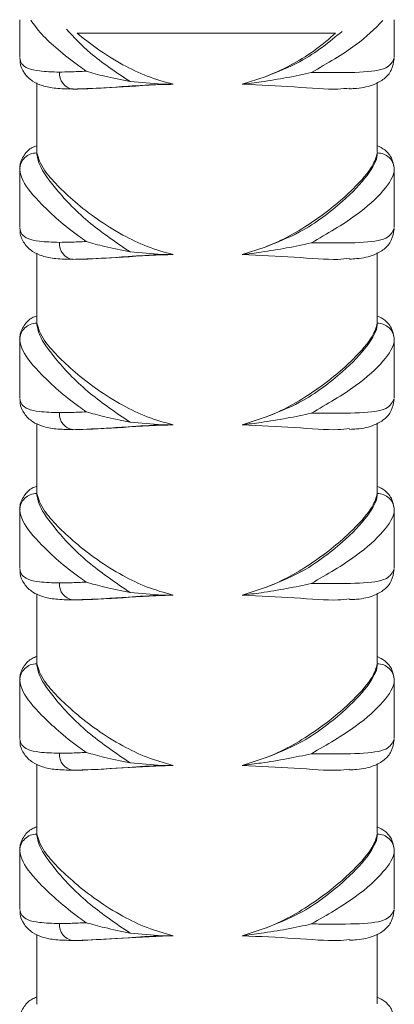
# Model space of a CAD drawing. Header units: millimetres. Extents: x 0 to 210, y 0 to 297.
# Tile 15 of 17: x 123.14 to 130.47, y 205.03 to 224.31. Entities that reach past the tile are written whole.
import ezdxf

# ---------------------------------------------------------------- set-up
doc = ezdxf.new("R2010")
doc.units = ezdxf.units.MM

msp = doc.modelspace()

# ---------------------------------------------------------------- linework, layer by layer
at = {"color": 7, "linetype": 'Continuous', "lineweight": 15}
for p, q in [((123.14, 224.305), (123.14, 223.571)), ((130.473, 223.569), (130.473, 224.305)), ((127.496, 223.041), (127.948, 223.189)), ((123.473, 223.067), (123.473, 221.701)), ((125.299, 223.094), (125.926, 223.042)), ((126.143, 223.042), (125.926, 223.042)), ((130.14, 221.707), (130.14, 223.074)), ((123.14, 221.36), (123.14, 220.237)), ((130.473, 220.235), (130.473, 221.363)), ((123.473, 219.734), (123.473, 218.368)), ((125.299, 219.76), (125.926, 219.708)), ((127.496, 219.707), (127.948, 219.856)), ((130.14, 218.374), (130.14, 219.741)), ((126.143, 219.708), (125.926, 219.708)), ((123.14, 218.027), (123.14, 216.904)), ((130.473, 216.902), (130.473, 218.029)), ((127.496, 216.374), (127.948, 216.523)), ((123.473, 216.401), (123.473, 215.035)), ((125.299, 216.427), (125.926, 216.375)), ((126.143, 216.375), (125.926, 216.375)), ((130.14, 215.04), (130.14, 216.407)), ((123.14, 214.694), (123.14, 213.571)), ((130.473, 213.569), (130.473, 214.696)), ((127.496, 213.041), (127.948, 213.189)), ((123.473, 213.067), (123.473, 211.701)), ((125.299, 213.094), (125.926, 213.042)), ((126.143, 213.042), (125.926, 213.042)), ((130.14, 211.707), (130.14, 213.074)), ((123.14, 211.36), (123.14, 210.237)), ((130.473, 210.235), (130.473, 211.363)), ((123.473, 209.734), (123.473, 208.368)), ((125.299, 209.76), (125.926, 209.708)), ((126.143, 209.708), (125.926, 209.708)), ((127.496, 209.707), (127.948, 209.856)), ((130.14, 208.374), (130.14, 209.741)), ((123.14, 208.027), (123.14, 206.904)), ((130.473, 206.902), (130.473, 208.029)), ((125.299, 206.427), (125.926, 206.375)), ((127.496, 206.374), (127.948, 206.523)), ((123.473, 206.401), (123.473, 205.035)), ((126.143, 206.375), (125.926, 206.375)), ((130.14, 205.04), (130.14, 206.407))]:
    msp.add_line(p, q, dxfattribs=at)
for centre, radius, start, end in [((124.223, 223.249), 0.304, 174.0214, 262.3965), ((123.467, 221.37), 0.327, 88.8324, 179.2386), ((130.146, 221.37), 0.327, 0.7441, 91.1869), ((124.223, 219.915), 0.304, 174.0214, 262.3965), ((123.467, 218.037), 0.327, 88.8324, 179.2386), ((130.146, 218.036), 0.327, 0.7441, 91.1869), ((124.223, 216.582), 0.304, 174.0214, 262.3965), ((123.467, 214.703), 0.327, 88.8324, 179.2386), ((130.146, 214.703), 0.327, 0.7441, 91.1869), ((124.223, 213.249), 0.304, 174.0214, 262.3965), ((123.467, 211.37), 0.327, 88.8324, 179.2386), ((130.146, 211.37), 0.327, 0.7441, 91.1869), ((124.223, 209.915), 0.304, 174.0214, 262.3965), ((123.467, 208.037), 0.327, 88.8324, 179.2386), ((130.146, 208.036), 0.327, 0.7441, 91.1869), ((124.223, 206.582), 0.304, 174.0214, 262.3965)]:
    msp.add_arc(centre, radius, start, end, dxfattribs=at)
at = {"color": 8, "linetype": 'Continuous', "lineweight": 15}
for points, knots in [([(124.442, 223.297), (124.394, 223.331), (124.049, 223.576), (123.606, 223.952), (123.42, 224.208), (123.356, 224.297)], [0, 0, 0, 0, 0.096017, 0.687776, 1, 1, 1, 1]), ([(130.249, 224.288), (130.091, 224.128), (129.763, 223.797), (129.161, 223.451), (128.85, 223.272)], [0, 0, 0, 0, 0.483617, 1, 1, 1, 1]), ([(124.057, 224.119), (124.2, 223.963), (124.516, 223.62), (125.022, 223.279), (125.299, 223.094)], [0, 0, 0, 0, 0.454273, 1, 1, 1, 1]), ([(127.948, 223.189), (128.18, 223.281), (128.595, 223.445), (129.085, 223.771), (129.327, 223.974), (129.45, 224.076)], [0, 0, 0, 0, 0.3850394, 0.689352, 1, 1, 1, 1])]:
    msp.add_open_spline(points, degree=3, knots=knots, dxfattribs=at)
at = {"color": 7, "linetype": 'Continuous', "lineweight": 15}
for points, knots in [([(126.143, 223.042), (125.971, 223.09), (125.62, 223.189), (125.122, 223.436), (124.653, 223.727), (124.39, 223.94), (124.263, 224.043)], [0, 0, 0, 0, 0.224502, 0.457488, 0.737032, 1, 1, 1, 1]), ([(124.263, 224.043), (124.281, 224.043), (124.495, 224.042), (125.185, 224.042), (126.234, 224.041), (127.389, 224.041), (128.435, 224.041), (129.111, 224.042), (129.314, 224.042), (129.321, 224.042)], [0, 0, 0, 0, 0.018908, 0.213656, 0.408419, 0.603204, 0.797989, 0.992775, 1, 1, 1, 1]), ([(129.321, 224.042), (129.199, 223.934), (128.861, 223.638), (128.332, 223.34), (127.965, 223.196), (127.948, 223.189)], [0, 0, 0, 0, 0.35223, 0.970186, 1, 1, 1, 1]), ([(123.14, 223.556), (123.15, 223.516), (123.18, 223.389), (123.424, 223.294), (123.78, 223.284), (123.92, 223.28)], [0, 0, 0, 0, 0.21905, 0.693122, 1, 1, 1, 1]), ([(123.149, 223.536), (123.148, 223.514), (123.143, 223.422), (123.223, 223.248), (123.389, 223.092), (123.598, 223.002), (123.847, 222.954), (124.07, 222.951), (124.187, 222.949)], [0, 0, 0, 0, 0.0529883, 0.2167213, 0.3862253, 0.5555494, 0.7662063, 1, 1, 1, 1]), ([(128.85, 223.272), (128.896, 223.271), (129.254, 223.269), (129.837, 223.265), (130.367, 223.333), (130.438, 223.484), (130.473, 223.556)], [0, 0, 0, 0, 0.0474865, 0.3716175, 0.6982678, 1, 1, 1, 1]), ([(129.599, 222.953), (129.645, 222.955), (129.831, 222.964), (130.042, 223.012), (130.274, 223.133), (130.433, 223.312), (130.457, 223.463), (130.469, 223.539)], [0, 0, 0, 0, 0.104443, 0.419112, 0.621024, 0.809522, 1, 1, 1, 1]), ([(123.92, 223.28), (123.989, 223.281), (124.148, 223.283), (124.336, 223.292), (124.442, 223.297)], [0, 0, 0, 0, 0.4330728, 1, 1, 1, 1]), ([(124.442, 223.297), (124.443, 223.296), (124.554, 223.263), (124.819, 223.191), (125.129, 223.128), (125.299, 223.094)], [0, 0, 0, 0, 0.003072, 0.456156, 1, 1, 1, 1]), ([(127.496, 223.041), (127.619, 223.056), (127.914, 223.094), (128.376, 223.17), (128.697, 223.236), (128.849, 223.271), (128.85, 223.272)], [0, 0, 0, 0, 0.260406, 0.623433, 0.997641, 1, 1, 1, 1]), ([(125.926, 223.042), (125.926, 223.042), (125.696, 223.031), (125.123, 222.996), (124.543, 222.952), (124.245, 222.948), (124.182, 222.947)], [0, 0, 0, 0, 0.000009, 0.333016, 0.858956, 1, 1, 1, 1]), ([(124.182, 222.947), (124.419, 222.955), (124.91, 222.972), (125.647, 223.024), (126.074, 223.039), (126.143, 223.042)], [0, 0, 0, 0, 0.439428, 0.910032, 1, 1, 1, 1]), ([(127.496, 223.041), (127.843, 223.025), (128.545, 222.994), (129.278, 222.929), (129.526, 222.959), (129.599, 222.968)], [0, 0, 0, 0, 0.408346, 0.826515, 1, 1, 1, 1]), ([(123.473, 221.839), (123.443, 221.828), (123.35, 221.796), (123.214, 221.661), (123.138, 221.489), (123.145, 221.4), (123.147, 221.382)], [0, 0, 0, 0, 0.1727479, 0.5253829, 0.9052037, 1, 1, 1, 1]), ([(130.461, 221.422), (130.454, 221.475), (130.436, 221.603), (130.303, 221.762), (130.19, 221.815), (130.14, 221.838)], [0, 0, 0, 0, 0.280535, 0.681711, 1, 1, 1, 1]), ([(123.473, 221.697), (123.484, 221.623), (123.513, 221.437), (123.851, 220.968), (124.441, 220.344), (125.028, 219.945), (125.299, 219.76)], [0, 0, 0, 0, 0.1748882, 0.441937, 0.7425757, 1, 1, 1, 1]), ([(126.143, 219.708), (125.971, 219.757), (125.62, 219.856), (125.121, 220.102), (124.642, 220.402), (124.213, 220.739), (123.865, 221.065), (123.561, 221.416), (123.506, 221.592), (123.473, 221.697)], [0, 0, 0, 0, 0.1111844, 0.2265702, 0.365014, 0.5074359, 0.6472536, 0.7913981, 1, 1, 1, 1]), ([(127.948, 219.856), (128.181, 219.948), (128.596, 220.112), (129.083, 220.438), (129.562, 220.825), (129.988, 221.276), (130.14, 221.573), (130.139, 221.684), (130.139, 221.696)], [0, 0, 0, 0, 0.17711, 0.317087, 0.461064, 0.713407, 0.969365, 1, 1, 1, 1]), ([(130.139, 221.696), (130.117, 221.616), (130.066, 221.429), (129.671, 220.97), (128.991, 220.394), (128.332, 220.007), (127.965, 219.863), (127.948, 219.856)], [0, 0, 0, 0, 0.184554, 0.429543, 0.717066, 0.986978, 1, 1, 1, 1]), ([(124.442, 219.963), (124.394, 219.998), (124.048, 220.243), (123.552, 220.681), (123.184, 221.129), (123.152, 221.305), (123.14, 221.374)], [0, 0, 0, 0, 0.061671, 0.441752, 0.779163, 1, 1, 1, 1]), ([(130.473, 221.374), (130.473, 221.363), (130.473, 221.257), (130.302, 220.976), (129.751, 220.46), (129.157, 220.116), (128.85, 219.938)], [0, 0, 0, 0, 0.037974, 0.354526, 0.667152, 1, 1, 1, 1]), ([(123.14, 220.223), (123.15, 220.183), (123.18, 220.056), (123.424, 219.961), (123.78, 219.951), (123.92, 219.947)], [0, 0, 0, 0, 0.21905, 0.693122, 1, 1, 1, 1]), ([(123.149, 220.203), (123.148, 220.18), (123.143, 220.089), (123.223, 219.914), (123.389, 219.758), (123.598, 219.669), (123.847, 219.62), (124.07, 219.617), (124.187, 219.616)], [0, 0, 0, 0, 0.052988, 0.216721, 0.386225, 0.555549, 0.766206, 1, 1, 1, 1]), ([(128.85, 219.938), (128.896, 219.938), (129.254, 219.935), (129.837, 219.932), (130.367, 219.999), (130.438, 220.15), (130.473, 220.223)], [0, 0, 0, 0, 0.0474865, 0.3716175, 0.6982678, 1, 1, 1, 1]), ([(129.599, 219.619), (129.645, 219.622), (129.831, 219.631), (130.042, 219.679), (130.274, 219.8), (130.433, 219.979), (130.457, 220.13), (130.469, 220.206)], [0, 0, 0, 0, 0.104443, 0.419112, 0.621024, 0.809522, 1, 1, 1, 1]), ([(123.92, 219.947), (123.989, 219.948), (124.148, 219.949), (124.336, 219.958), (124.442, 219.963)], [0, 0, 0, 0, 0.4330728, 1, 1, 1, 1]), ([(124.442, 219.963), (124.443, 219.963), (124.554, 219.93), (124.819, 219.858), (125.129, 219.795), (125.299, 219.76)], [0, 0, 0, 0, 0.003072, 0.456156, 1, 1, 1, 1]), ([(127.496, 219.707), (127.619, 219.723), (127.914, 219.76), (128.376, 219.836), (128.697, 219.903), (128.849, 219.938), (128.85, 219.938)], [0, 0, 0, 0, 0.260406, 0.623433, 0.997641, 1, 1, 1, 1]), ([(125.926, 219.708), (125.926, 219.708), (125.696, 219.698), (125.123, 219.663), (124.543, 219.618), (124.245, 219.615), (124.182, 219.614)], [0, 0, 0, 0, 0.000009, 0.333016, 0.858956, 1, 1, 1, 1]), ([(124.182, 219.614), (124.419, 219.622), (124.91, 219.639), (125.647, 219.691), (126.074, 219.706), (126.143, 219.708)], [0, 0, 0, 0, 0.439428, 0.910032, 1, 1, 1, 1]), ([(127.496, 219.707), (127.843, 219.692), (128.545, 219.661), (129.278, 219.596), (129.526, 219.626), (129.599, 219.635)], [0, 0, 0, 0, 0.408346, 0.826515, 1, 1, 1, 1]), ([(123.473, 218.505), (123.443, 218.495), (123.35, 218.462), (123.214, 218.327), (123.138, 218.156), (123.145, 218.066), (123.147, 218.048)], [0, 0, 0, 0, 0.172748, 0.525383, 0.905204, 1, 1, 1, 1]), ([(130.461, 218.089), (130.454, 218.142), (130.436, 218.27), (130.303, 218.429), (130.19, 218.481), (130.14, 218.505)], [0, 0, 0, 0, 0.280535, 0.681711, 1, 1, 1, 1]), ([(123.473, 218.363), (123.484, 218.29), (123.513, 218.104), (123.851, 217.635), (124.441, 217.011), (125.028, 216.611), (125.299, 216.427)], [0, 0, 0, 0, 0.1748882, 0.441937, 0.7425757, 1, 1, 1, 1]), ([(126.143, 216.375), (125.971, 216.423), (125.62, 216.522), (125.121, 216.769), (124.642, 217.069), (124.213, 217.406), (123.865, 217.731), (123.561, 218.082), (123.506, 218.259), (123.473, 218.363)], [0, 0, 0, 0, 0.111184, 0.22657, 0.365014, 0.507436, 0.647254, 0.791398, 1, 1, 1, 1]), ([(127.948, 216.523), (128.181, 216.614), (128.596, 216.778), (129.083, 217.104), (129.562, 217.492), (129.988, 217.942), (130.14, 218.239), (130.139, 218.351), (130.139, 218.363)], [0, 0, 0, 0, 0.17711, 0.317087, 0.461064, 0.713407, 0.969365, 1, 1, 1, 1]), ([(130.139, 218.363), (130.117, 218.283), (130.066, 218.096), (129.671, 217.636), (128.991, 217.06), (128.332, 216.673), (127.965, 216.529), (127.948, 216.523)], [0, 0, 0, 0, 0.184554, 0.429543, 0.717066, 0.986978, 1, 1, 1, 1]), ([(124.442, 216.63), (124.394, 216.664), (124.048, 216.91), (123.552, 217.347), (123.184, 217.796), (123.152, 217.971), (123.14, 218.041)], [0, 0, 0, 0, 0.061671, 0.441752, 0.779163, 1, 1, 1, 1]), ([(130.473, 218.041), (130.473, 218.029), (130.473, 217.924), (130.302, 217.642), (129.751, 217.126), (129.157, 216.782), (128.85, 216.605)], [0, 0, 0, 0, 0.037974, 0.354526, 0.667152, 1, 1, 1, 1]), ([(123.14, 216.889), (123.15, 216.849), (123.18, 216.723), (123.424, 216.627), (123.78, 216.618), (123.92, 216.614)], [0, 0, 0, 0, 0.21905, 0.693122, 1, 1, 1, 1]), ([(123.149, 216.87), (123.148, 216.847), (123.143, 216.755), (123.223, 216.581), (123.389, 216.425), (123.598, 216.336), (123.847, 216.287), (124.07, 216.284), (124.187, 216.283)], [0, 0, 0, 0, 0.0529883, 0.2167213, 0.3862253, 0.5555494, 0.7662063, 1, 1, 1, 1]), ([(128.85, 216.605), (128.896, 216.605), (129.254, 216.602), (129.837, 216.598), (130.367, 216.666), (130.438, 216.817), (130.473, 216.89)], [0, 0, 0, 0, 0.0474865, 0.3716175, 0.6982678, 1, 1, 1, 1]), ([(129.599, 216.286), (129.645, 216.288), (129.831, 216.297), (130.042, 216.345), (130.274, 216.467), (130.433, 216.645), (130.457, 216.796), (130.469, 216.872)], [0, 0, 0, 0, 0.104443, 0.419112, 0.621024, 0.809522, 1, 1, 1, 1]), ([(123.92, 216.614), (123.989, 216.614), (124.148, 216.616), (124.336, 216.625), (124.442, 216.63)], [0, 0, 0, 0, 0.4330728, 1, 1, 1, 1]), ([(124.442, 216.63), (124.443, 216.63), (124.554, 216.597), (124.819, 216.525), (125.129, 216.462), (125.299, 216.427)], [0, 0, 0, 0, 0.003072, 0.456156, 1, 1, 1, 1]), ([(127.496, 216.374), (127.619, 216.39), (127.914, 216.427), (128.376, 216.503), (128.697, 216.569), (128.849, 216.605), (128.85, 216.605)], [0, 0, 0, 0, 0.260406, 0.623433, 0.997641, 1, 1, 1, 1]), ([(125.926, 216.375), (125.926, 216.375), (125.696, 216.365), (125.123, 216.329), (124.543, 216.285), (124.245, 216.281), (124.182, 216.28)], [0, 0, 0, 0, 0.000009, 0.333016, 0.858956, 1, 1, 1, 1]), ([(124.182, 216.28), (124.419, 216.289), (124.91, 216.306), (125.647, 216.358), (126.074, 216.373), (126.143, 216.375)], [0, 0, 0, 0, 0.439428, 0.910032, 1, 1, 1, 1]), ([(127.496, 216.374), (127.843, 216.359), (128.545, 216.327), (129.278, 216.263), (129.526, 216.293), (129.599, 216.301)], [0, 0, 0, 0, 0.408346, 0.826515, 1, 1, 1, 1]), ([(123.473, 215.172), (123.443, 215.161), (123.35, 215.129), (123.214, 214.994), (123.138, 214.822), (123.145, 214.733), (123.147, 214.715)], [0, 0, 0, 0, 0.1727479, 0.5253829, 0.9052037, 1, 1, 1, 1]), ([(130.461, 214.756), (130.454, 214.808), (130.436, 214.937), (130.303, 215.095), (130.19, 215.148), (130.14, 215.171)], [0, 0, 0, 0, 0.280535, 0.681711, 1, 1, 1, 1]), ([(123.473, 215.03), (123.484, 214.956), (123.513, 214.771), (123.851, 214.301), (124.441, 213.678), (125.028, 213.278), (125.299, 213.094)], [0, 0, 0, 0, 0.1748882, 0.441937, 0.7425757, 1, 1, 1, 1]), ([(126.143, 213.042), (125.971, 213.09), (125.62, 213.189), (125.121, 213.436), (124.642, 213.736), (124.213, 214.073), (123.865, 214.398), (123.561, 214.749), (123.506, 214.925), (123.473, 215.03)], [0, 0, 0, 0, 0.1111844, 0.2265702, 0.365014, 0.5074359, 0.6472536, 0.7913981, 1, 1, 1, 1]), ([(127.948, 213.189), (128.181, 213.281), (128.596, 213.445), (129.083, 213.771), (129.562, 214.158), (129.988, 214.609), (130.14, 214.906), (130.139, 215.018), (130.139, 215.03)], [0, 0, 0, 0, 0.17711, 0.317087, 0.461064, 0.713407, 0.969365, 1, 1, 1, 1]), ([(130.139, 215.03), (130.117, 214.949), (130.066, 214.763), (129.671, 214.303), (128.991, 213.727), (128.332, 213.34), (127.965, 213.196), (127.948, 213.189)], [0, 0, 0, 0, 0.184554, 0.429543, 0.717066, 0.986978, 1, 1, 1, 1]), ([(124.442, 213.297), (124.394, 213.331), (124.048, 213.576), (123.552, 214.014), (123.184, 214.462), (123.152, 214.638), (123.14, 214.708)], [0, 0, 0, 0, 0.061671, 0.441752, 0.779163, 1, 1, 1, 1]), ([(130.473, 214.707), (130.473, 214.696), (130.473, 214.59), (130.302, 214.309), (129.751, 213.793), (129.157, 213.449), (128.85, 213.272)], [0, 0, 0, 0, 0.037974, 0.354526, 0.667152, 1, 1, 1, 1]), ([(123.14, 213.556), (123.15, 213.516), (123.18, 213.389), (123.424, 213.294), (123.78, 213.284), (123.92, 213.28)], [0, 0, 0, 0, 0.21905, 0.693122, 1, 1, 1, 1]), ([(128.85, 213.272), (128.896, 213.271), (129.254, 213.269), (129.837, 213.265), (130.367, 213.333), (130.438, 213.484), (130.473, 213.556)], [0, 0, 0, 0, 0.0474865, 0.3716175, 0.6982678, 1, 1, 1, 1]), ([(123.149, 213.536), (123.148, 213.514), (123.143, 213.422), (123.223, 213.248), (123.389, 213.092), (123.598, 213.002), (123.847, 212.954), (124.07, 212.951), (124.187, 212.949)], [0, 0, 0, 0, 0.052988, 0.216721, 0.386225, 0.555549, 0.766206, 1, 1, 1, 1]), ([(129.599, 212.953), (129.645, 212.955), (129.831, 212.964), (130.042, 213.012), (130.274, 213.133), (130.433, 213.312), (130.457, 213.463), (130.469, 213.539)], [0, 0, 0, 0, 0.104443, 0.419112, 0.621024, 0.809522, 1, 1, 1, 1]), ([(123.92, 213.28), (123.989, 213.281), (124.148, 213.283), (124.336, 213.292), (124.442, 213.297)], [0, 0, 0, 0, 0.4330728, 1, 1, 1, 1]), ([(124.442, 213.297), (124.443, 213.296), (124.554, 213.263), (124.819, 213.191), (125.129, 213.128), (125.299, 213.094)], [0, 0, 0, 0, 0.003072, 0.456156, 1, 1, 1, 1]), ([(127.496, 213.041), (127.619, 213.056), (127.914, 213.094), (128.376, 213.17), (128.697, 213.236), (128.849, 213.271), (128.85, 213.272)], [0, 0, 0, 0, 0.260406, 0.623433, 0.997641, 1, 1, 1, 1]), ([(125.926, 213.042), (125.926, 213.042), (125.696, 213.031), (125.123, 212.996), (124.543, 212.952), (124.245, 212.948), (124.182, 212.947)], [0, 0, 0, 0, 0.000009, 0.333016, 0.858956, 1, 1, 1, 1]), ([(124.182, 212.947), (124.419, 212.955), (124.91, 212.972), (125.647, 213.024), (126.074, 213.039), (126.143, 213.042)], [0, 0, 0, 0, 0.439428, 0.910032, 1, 1, 1, 1]), ([(127.496, 213.041), (127.843, 213.025), (128.545, 212.994), (129.278, 212.929), (129.526, 212.959), (129.599, 212.968)], [0, 0, 0, 0, 0.408346, 0.826515, 1, 1, 1, 1]), ([(123.473, 211.839), (123.443, 211.828), (123.35, 211.796), (123.214, 211.661), (123.138, 211.489), (123.145, 211.4), (123.147, 211.382)], [0, 0, 0, 0, 0.172748, 0.525383, 0.905204, 1, 1, 1, 1]), ([(130.461, 211.422), (130.454, 211.475), (130.436, 211.603), (130.303, 211.762), (130.19, 211.815), (130.14, 211.838)], [0, 0, 0, 0, 0.280535, 0.681711, 1, 1, 1, 1]), ([(123.473, 211.697), (123.484, 211.623), (123.513, 211.437), (123.851, 210.968), (124.441, 210.344), (125.028, 209.945), (125.299, 209.76)], [0, 0, 0, 0, 0.1748882, 0.441937, 0.7425757, 1, 1, 1, 1]), ([(126.143, 209.708), (125.971, 209.757), (125.62, 209.856), (125.121, 210.102), (124.642, 210.402), (124.213, 210.739), (123.865, 211.065), (123.561, 211.416), (123.506, 211.592), (123.473, 211.697)], [0, 0, 0, 0, 0.1111844, 0.2265702, 0.365014, 0.5074359, 0.6472536, 0.7913981, 1, 1, 1, 1]), ([(127.948, 209.856), (128.181, 209.948), (128.596, 210.112), (129.083, 210.438), (129.562, 210.825), (129.988, 211.276), (130.14, 211.573), (130.139, 211.684), (130.139, 211.696)], [0, 0, 0, 0, 0.17711, 0.317087, 0.461064, 0.713407, 0.969365, 1, 1, 1, 1]), ([(130.139, 211.696), (130.117, 211.616), (130.066, 211.429), (129.671, 210.97), (128.991, 210.394), (128.332, 210.007), (127.965, 209.863), (127.948, 209.856)], [0, 0, 0, 0, 0.184554, 0.429543, 0.717066, 0.986978, 1, 1, 1, 1]), ([(124.442, 209.963), (124.394, 209.998), (124.048, 210.243), (123.552, 210.681), (123.184, 211.129), (123.152, 211.305), (123.14, 211.374)], [0, 0, 0, 0, 0.061671, 0.441752, 0.779163, 1, 1, 1, 1]), ([(130.473, 211.374), (130.473, 211.363), (130.473, 211.257), (130.302, 210.976), (129.751, 210.46), (129.157, 210.116), (128.85, 209.938)], [0, 0, 0, 0, 0.037974, 0.354526, 0.667152, 1, 1, 1, 1]), ([(123.14, 210.223), (123.15, 210.183), (123.18, 210.056), (123.424, 209.961), (123.78, 209.951), (123.92, 209.947)], [0, 0, 0, 0, 0.21905, 0.693122, 1, 1, 1, 1]), ([(123.149, 210.203), (123.148, 210.18), (123.143, 210.089), (123.223, 209.914), (123.389, 209.758), (123.598, 209.669), (123.847, 209.62), (124.07, 209.617), (124.187, 209.616)], [0, 0, 0, 0, 0.052988, 0.216721, 0.386225, 0.555549, 0.766206, 1, 1, 1, 1]), ([(128.85, 209.938), (128.896, 209.938), (129.254, 209.935), (129.837, 209.932), (130.367, 209.999), (130.438, 210.15), (130.473, 210.223)], [0, 0, 0, 0, 0.0474865, 0.3716175, 0.6982678, 1, 1, 1, 1]), ([(129.599, 209.619), (129.645, 209.622), (129.831, 209.631), (130.042, 209.679), (130.274, 209.8), (130.433, 209.979), (130.457, 210.13), (130.469, 210.206)], [0, 0, 0, 0, 0.104443, 0.4191124, 0.6210239, 0.809522, 1, 1, 1, 1]), ([(123.92, 209.947), (123.989, 209.948), (124.148, 209.949), (124.336, 209.958), (124.442, 209.963)], [0, 0, 0, 0, 0.4330728, 1, 1, 1, 1]), ([(124.442, 209.963), (124.443, 209.963), (124.554, 209.93), (124.819, 209.858), (125.129, 209.795), (125.299, 209.76)], [0, 0, 0, 0, 0.003072, 0.456156, 1, 1, 1, 1]), ([(127.496, 209.707), (127.619, 209.723), (127.914, 209.76), (128.376, 209.836), (128.697, 209.903), (128.849, 209.938), (128.85, 209.938)], [0, 0, 0, 0, 0.260406, 0.623433, 0.997641, 1, 1, 1, 1]), ([(125.926, 209.708), (125.926, 209.708), (125.696, 209.698), (125.123, 209.663), (124.543, 209.618), (124.245, 209.615), (124.182, 209.614)], [0, 0, 0, 0, 0.000009, 0.333016, 0.858956, 1, 1, 1, 1]), ([(124.182, 209.614), (124.419, 209.622), (124.91, 209.639), (125.647, 209.691), (126.074, 209.706), (126.143, 209.708)], [0, 0, 0, 0, 0.439428, 0.910032, 1, 1, 1, 1]), ([(127.496, 209.707), (127.843, 209.692), (128.545, 209.661), (129.278, 209.596), (129.526, 209.626), (129.599, 209.635)], [0, 0, 0, 0, 0.408346, 0.826515, 1, 1, 1, 1]), ([(123.473, 208.505), (123.443, 208.495), (123.35, 208.462), (123.214, 208.327), (123.138, 208.156), (123.145, 208.066), (123.147, 208.048)], [0, 0, 0, 0, 0.172748, 0.525383, 0.905204, 1, 1, 1, 1]), ([(123.473, 208.363), (123.484, 208.29), (123.513, 208.104), (123.851, 207.635), (124.441, 207.011), (125.028, 206.611), (125.299, 206.427)], [0, 0, 0, 0, 0.174888, 0.441937, 0.742576, 1, 1, 1, 1]), ([(126.143, 206.375), (125.971, 206.423), (125.62, 206.522), (125.121, 206.769), (124.642, 207.069), (124.213, 207.406), (123.865, 207.731), (123.561, 208.082), (123.506, 208.259), (123.473, 208.363)], [0, 0, 0, 0, 0.1111844, 0.2265702, 0.365014, 0.5074359, 0.6472536, 0.7913981, 1, 1, 1, 1]), ([(127.948, 206.523), (128.181, 206.614), (128.596, 206.778), (129.083, 207.104), (129.562, 207.492), (129.988, 207.942), (130.14, 208.239), (130.139, 208.351), (130.139, 208.363)], [0, 0, 0, 0, 0.17711, 0.317087, 0.461064, 0.713407, 0.969365, 1, 1, 1, 1]), ([(130.139, 208.363), (130.117, 208.283), (130.066, 208.096), (129.671, 207.636), (128.991, 207.06), (128.332, 206.673), (127.965, 206.529), (127.948, 206.523)], [0, 0, 0, 0, 0.184554, 0.429543, 0.717066, 0.986978, 1, 1, 1, 1]), ([(130.461, 208.089), (130.454, 208.142), (130.436, 208.27), (130.303, 208.429), (130.19, 208.481), (130.14, 208.505)], [0, 0, 0, 0, 0.2805354, 0.6817108, 1, 1, 1, 1]), ([(124.442, 206.63), (124.394, 206.664), (124.048, 206.91), (123.552, 207.347), (123.184, 207.796), (123.152, 207.971), (123.14, 208.041)], [0, 0, 0, 0, 0.061671, 0.441752, 0.779163, 1, 1, 1, 1]), ([(130.473, 208.041), (130.473, 208.029), (130.473, 207.924), (130.302, 207.642), (129.751, 207.126), (129.157, 206.782), (128.85, 206.605)], [0, 0, 0, 0, 0.0379738, 0.3545265, 0.6671521, 1, 1, 1, 1]), ([(123.14, 206.889), (123.15, 206.849), (123.18, 206.723), (123.424, 206.627), (123.78, 206.618), (123.92, 206.614)], [0, 0, 0, 0, 0.2190503, 0.6931223, 1, 1, 1, 1]), ([(123.149, 206.87), (123.148, 206.847), (123.143, 206.755), (123.223, 206.581), (123.389, 206.425), (123.598, 206.336), (123.847, 206.287), (124.07, 206.284), (124.187, 206.283)], [0, 0, 0, 0, 0.0529883, 0.2167213, 0.3862253, 0.5555494, 0.7662063, 1, 1, 1, 1]), ([(128.85, 206.605), (128.896, 206.605), (129.254, 206.602), (129.837, 206.598), (130.367, 206.666), (130.438, 206.817), (130.473, 206.89)], [0, 0, 0, 0, 0.047486, 0.371617, 0.698268, 1, 1, 1, 1]), ([(129.599, 206.286), (129.645, 206.288), (129.831, 206.297), (130.042, 206.345), (130.274, 206.467), (130.433, 206.645), (130.457, 206.796), (130.469, 206.872)], [0, 0, 0, 0, 0.104443, 0.419112, 0.621024, 0.809522, 1, 1, 1, 1]), ([(123.92, 206.614), (123.989, 206.614), (124.148, 206.616), (124.336, 206.625), (124.442, 206.63)], [0, 0, 0, 0, 0.4330728, 1, 1, 1, 1]), ([(124.442, 206.63), (124.443, 206.63), (124.554, 206.597), (124.819, 206.525), (125.129, 206.462), (125.299, 206.427)], [0, 0, 0, 0, 0.003072, 0.456156, 1, 1, 1, 1]), ([(127.496, 206.374), (127.619, 206.39), (127.914, 206.427), (128.376, 206.503), (128.697, 206.569), (128.849, 206.605), (128.85, 206.605)], [0, 0, 0, 0, 0.260406, 0.623433, 0.997641, 1, 1, 1, 1]), ([(125.926, 206.375), (125.926, 206.375), (125.696, 206.365), (125.123, 206.329), (124.543, 206.285), (124.245, 206.281), (124.182, 206.28)], [0, 0, 0, 0, 0.000009, 0.333016, 0.858956, 1, 1, 1, 1]), ([(124.182, 206.28), (124.419, 206.289), (124.91, 206.306), (125.647, 206.358), (126.074, 206.373), (126.143, 206.375)], [0, 0, 0, 0, 0.439428, 0.910032, 1, 1, 1, 1]), ([(127.496, 206.374), (127.843, 206.359), (128.545, 206.327), (129.278, 206.263), (129.526, 206.293), (129.599, 206.301)], [0, 0, 0, 0, 0.408346, 0.826515, 1, 1, 1, 1]), ([(123.473, 205.172), (123.443, 205.161), (123.35, 205.129), (123.214, 204.994), (123.138, 204.822), (123.145, 204.733), (123.147, 204.715)], [0, 0, 0, 0, 0.172748, 0.525383, 0.905204, 1, 1, 1, 1]), ([(130.461, 204.756), (130.454, 204.808), (130.436, 204.937), (130.303, 205.095), (130.19, 205.148), (130.14, 205.171)], [0, 0, 0, 0, 0.280535, 0.681711, 1, 1, 1, 1])]:
    msp.add_open_spline(points, degree=3, knots=knots, dxfattribs=at)

doc.saveas('drawing.dxf')
